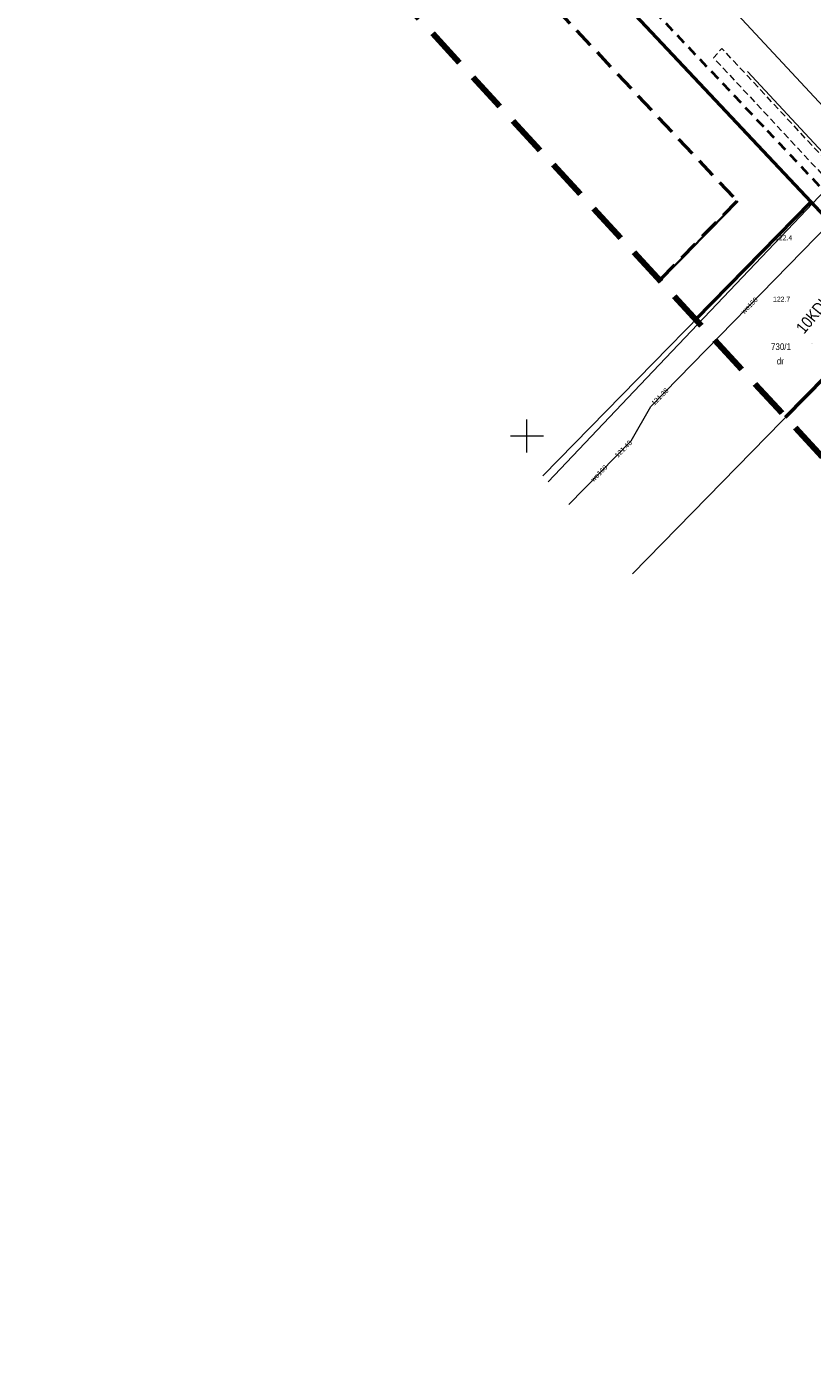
# Model space of a CAD drawing. Header units: metres. Extents: x 10302 to 38325, y -10115 to 6670.
# Tile 2 of 29: x 10758 to 10877, y -5586 to -5384. Entities that reach past the tile are written whole.
import ezdxf
from ezdxf.enums import TextEntityAlignment as Align

# ---------------------------------------------------------------- set-up
doc = ezdxf.new("R2010")
doc.units = ezdxf.units.M
for name, pattern in [('1.0_0.5', [1.5, 1, -0.5]), ('1.5_1.0', [2.5, 1.5, -1]), ('2', [0.9, 0.6, -0.3]), ('219-500', [0]), ('PRZER3-1', [4, 3, -1])]:
    doc.linetypes.add(name, pattern=pattern)
doc.layers.add('!kanalizacja deszczowa', color=24, linetype='1.5_1.0', lineweight=40)
doc.layers.add('z - MPZT', color=121, linetype='PRZER3-1', lineweight=18)
for name, color, linetype in [('209-oznaczenie konturu klasyfikacyjnego', 7, 'Continuous'), ('211-numer działki ewidencyjnej', 7, 'Continuous'), ('217-kontur klasyfikacyjny', 7, 'Continuous'), ('218-kontur użytku gruntowego', 7, 'Continuous'), ('219-działka ewidencyjna', 7, 'Continuous'), ('chodnik', 7, 'Continuous'), ('krawężnik', 7, 'Continuous'), ('pikieta naturalna', 7, 'Continuous'), ('pikieta naturalna-Atr2', 7, 'Continuous'), ('przewód kanalizacyjny', 7, 'Continuous'), ('przewód telekomunikacyjny podziemny', 7, 'Continuous'), ('przewód wodociągowy', 7, 'Continuous'), ('przewód wodociągowy-Atr1', 7, 'Continuous'), ('rzedna', 7, 'Continuous'), ('rzedna-Atr2', 7, 'Continuous'), ('Zakres', 7, 'Continuous')]:
    doc.layers.add(name, color=color, linetype=linetype)
doc.styles.add('MapaZas', font='geodezja.shx', dxfattribs={"width": 0.9})
doc.linetypes.add('NLZ', pattern='A,3,-1,[35,msgB.shx,S=0.008,R=0,X=-0.5,Y=0],3', length=7)
doc.linetypes.add('OLZ', pattern='A,3,-1,[36,msgB.shx,S=0.008,R=0,X=-0.5,Y=0],3', length=7)

# ---------------------------------------------------------------- blocks, each defined once
blk = doc.blocks.new('PW01')
at = {"linetype": 'Continuous', "lineweight": 13}
h = blk.add_hatch(color=0, dxfattribs=at)
edge = h.paths.add_edge_path()
edge.add_arc((0, 0), 0.045, 0, 360)

msp = doc.modelspace()

# ---------------------------------------------------------------- linework, layer by layer
at = {"layer": '!kanalizacja deszczowa'}
msp.add_lwpolyline([(10600, -5104.77), (10609.53, -5114.66), (10649.85, -5156.73), (10677.22, -5186.11), (10709.09, -5220.33), (10754.76, -5269.22), (10789.47, -5306.28), (10819.53, -5338.97), (10822.28, -5349), (10870.2, -5399.74), (10918.06, -5450.42), (10958.64, -5493.38), (10949.33, -5508.16)], dxfattribs=at)
at = {"color": 0, "lineweight": 13}
for p, q in [((10833.92, -5448.41), (10833.92, -5443.41)), ((10833.92, -5448.41), (10833.92, -5443.41)), ((10831.42, -5445.91), (10836.42, -5445.91)), ((10831.42, -5445.91), (10836.42, -5445.91))]:
    msp.add_line(p, q, dxfattribs=at)
at = {"layer": '217-kontur klasyfikacyjny', "color": 3, "linetype": 'Continuous', "lineweight": 13}
for points in [[(10836.32, -5451.97), (10876.87, -5410.54)], [(10890.54, -5425.18), (10849.85, -5466.75)]]:
    msp.add_lwpolyline(points, dxfattribs=at)
at = {"layer": '218-kontur użytku gruntowego', "color": 3, "linetype": 'Continuous', "lineweight": 13}
for points in [[(10836.32, -5451.97), (10876.87, -5410.54)], [(10876.87, -5410.54), (10836.32, -5451.97)], [(10890.54, -5425.18), (10849.85, -5466.75)], [(10849.85, -5466.75), (10890.54, -5425.18)]]:
    msp.add_lwpolyline(points, dxfattribs=at)
at = {"layer": '219-działka ewidencyjna', "color": 3, "linetype": '219-500', "lineweight": 13}
for points in [[(10876.87, -5410.54), (10836.32, -5451.97)], [(10890.54, -5425.18), (10849.85, -5466.75)]]:
    msp.add_lwpolyline(points, dxfattribs=at)
at = {"layer": '219-działka ewidencyjna', "color": 3, "linetype": '219-500', "lineweight": 13, "flags": 128}
msp.add_lwpolyline([(10876.87, -5410.54), (10890.54, -5425.18)], dxfattribs=at)
at = {"layer": 'chodnik', "color": 7, "linetype": '1.0_0.5', "lineweight": 13, "flags": 128}
msp.add_lwpolyline([(10963.65, -5489.58), (10962.2, -5490.66), (10961.37, -5491.2), (10960.73, -5491.35), (10960.16, -5491.2), (10959.44, -5490.52), (10942.24, -5472.13), (10913.17, -5440.91), (10899.87, -5426.6), (10894.81, -5421.18), (10887.72, -5413.54), (10881.02, -5406.33), (10867.29, -5391.54), (10863.38, -5387.36), (10862.1, -5388.76), (10865.92, -5392.84), (10879.73, -5407.68), (10886.33, -5414.82), (10893.47, -5422.49), (10898.66, -5428.04), (10911.8, -5442.24), (10940.89, -5473.42), (10958.07, -5491.81), (10959.95, -5493.89), (10960.21, -5494.56)], close=True, dxfattribs=at)
at = {"layer": 'krawężnik', "color": 7, "linetype": 'Continuous', "lineweight": 13, "flags": 128}
msp.add_lwpolyline([(10822.27, -5335.41), (10823.13, -5336.41), (10848.22, -5363.41), (10848.64, -5363.85), (10880.73, -5398.34), (10886.73, -5404.85), (10895.8, -5414.63), (10911.66, -5431.67), (10912.03, -5432.13), (10946.34, -5468.84), (10946.75, -5469.32), (10952.52, -5476.43)], dxfattribs=at)
at = {"layer": 'przewód kanalizacyjny', "color": 34, "linetype": 'Continuous', "lineweight": 13, "flags": 128}
msp.add_lwpolyline([(10908.04, -5434.72), (10867.25, -5390.85)], dxfattribs=at)
at = {"layer": 'przewód telekomunikacyjny podziemny', "color": 30, "linetype": 'Continuous', "lineweight": 13}
msp.add_lwpolyline([(10837.11, -5452.84), (10851.04, -5438.18), (10878.08, -5409.71), (10880.24, -5407.47), (10880.57, -5407.19)], dxfattribs=at)
at = {"layer": 'przewód wodociągowy', "color": 5, "linetype": 'Continuous', "lineweight": 13}
msp.add_lwpolyline([(10840.24, -5456.26), (10849.66, -5446.64), (10852.65, -5441.46), (10879.71, -5413.77), (10899.24, -5394.42), (10899.81, -5393.89)], dxfattribs=at)
at = {"layer": 'z - MPZT', "linetype": 'Continuous', "lineweight": 50}
msp.add_line((10873.01, -5443.08), (10890.54, -5425.18), dxfattribs=at)
for points in [[(10939.68, -5533.75), (10954.09, -5519.01), (10939.76, -5505.07), (10952.53, -5492.05), (10917.14, -5453.3), (10890.54, -5425.18), (10876.87, -5410.54), (10814.15, -5343.82), (10816.18, -5341.94), (10806.21, -5331.28), (10800.43, -5325), (10779.98, -5301.61), (10768.17, -5288.76), (10759.88, -5279.43), (10743.05, -5261.22)], [(10859.45, -5428.34), (10876.87, -5410.54)]]:
    msp.add_lwpolyline(points, dxfattribs=at)
at = {"layer": 'z - MPZT', "color": 9, "linetype": '2', "lineweight": 50, "ltscale": 5, "true_color": 0xd19cc7}
msp.add_lwpolyline([(10813.69, -5355.15), (10865.65, -5410.43), (10853.66, -5422.67)], dxfattribs=at)
at = {"layer": 'z - MPZT', "linetype": 'NLZ', "lineweight": 35}
msp.add_lwpolyline([(10865.79, -5410.43), (10853.73, -5422.74)], dxfattribs=at)
at = {"layer": 'Zakres', "color": 6, "linetype": '2', "lineweight": 100, "ltscale": 10}
msp.add_lwpolyline([(10734.3, -5292.33), (10908.87, -5482.05), (10922.98, -5518.04), (10994.95, -5585.77)], dxfattribs=at)

# ---------------------------------------------------------------- block references
at = {"layer": 'pikieta naturalna', "color": 7, "linetype": 'Continuous', "lineweight": 13}
for p in [(10871.43, -5416.33), (10871.12, -5425.62), (10876.98, -5432)]:
    msp.add_blockref('PW01', p, dxfattribs=at)
at = {"layer": 'rzedna', "color": 5, "linetype": 'Continuous', "lineweight": 13}
for p in [(10852.65, -5441.46), (10849.66, -5446.64)]:
    msp.add_blockref('PW01', p, dxfattribs=at)

# ---------------------------------------------------------------- texts
at = {"layer": '209-oznaczenie konturu klasyfikacyjnego', "color": 3, "linetype": 'Continuous', "lineweight": 13, "style": 'MapaZas', "width": 0.9}
msp.add_text('dr', height=1, dxfattribs=at).set_placement((10871.68, -5434.11), align=Align.TOP_LEFT)
at = {"layer": '211-numer działki ewidencyjnej', "color": 3, "linetype": 'Continuous', "lineweight": 13, "style": 'MapaZas', "width": 0.9}
msp.add_text('730/1', height=1, dxfattribs=at).set_placement((10870.8, -5431.93), align=Align.TOP_LEFT)
at = {"layer": 'pikieta naturalna-Atr2', "color": 7, "lineweight": 13, "style": 'MapaZas', "width": 0.9}
for s, p in [('122.4', (10871.43, -5416.33)), ('122.7', (10871.12, -5425.62))]:
    msp.add_text(s, height=0.75, dxfattribs=at).set_placement(p)
at = {"layer": 'przewód wodociągowy-Atr1', "color": 5, "lineweight": 13, "style": 'MapaZas', "width": 0.9}
for rotation, p in [(45.658, (10867.55, -5426.21)), (45.178, (10844.81, -5451.58))]:
    msp.add_text('wo160', height=0.75, rotation=rotation, dxfattribs=at).set_placement(p, align=Align.MIDDLE_CENTER)
at = {"layer": 'rzedna-Atr2', "color": 5, "lineweight": 13, "style": 'MapaZas', "width": 0.9}
for s, rotation, p in [('121.38', 45.658, (10854.01, -5439.99)), ('121.43', 45.591, (10848.49, -5447.88))]:
    msp.add_text(s, height=0.75, rotation=rotation, dxfattribs=at).set_placement(p, align=Align.MIDDLE_CENTER)
at = {"layer": 'z - MPZT', "linetype": 'OLZ', "lineweight": 35, "style": 'MapaZas', "width": 0.9}
msp.add_text('10KDL', height=1.75, rotation=50.5461, dxfattribs=at).set_placement((10877.16, -5427.58), align=Align.MIDDLE)

doc.saveas('drawing.dxf')
